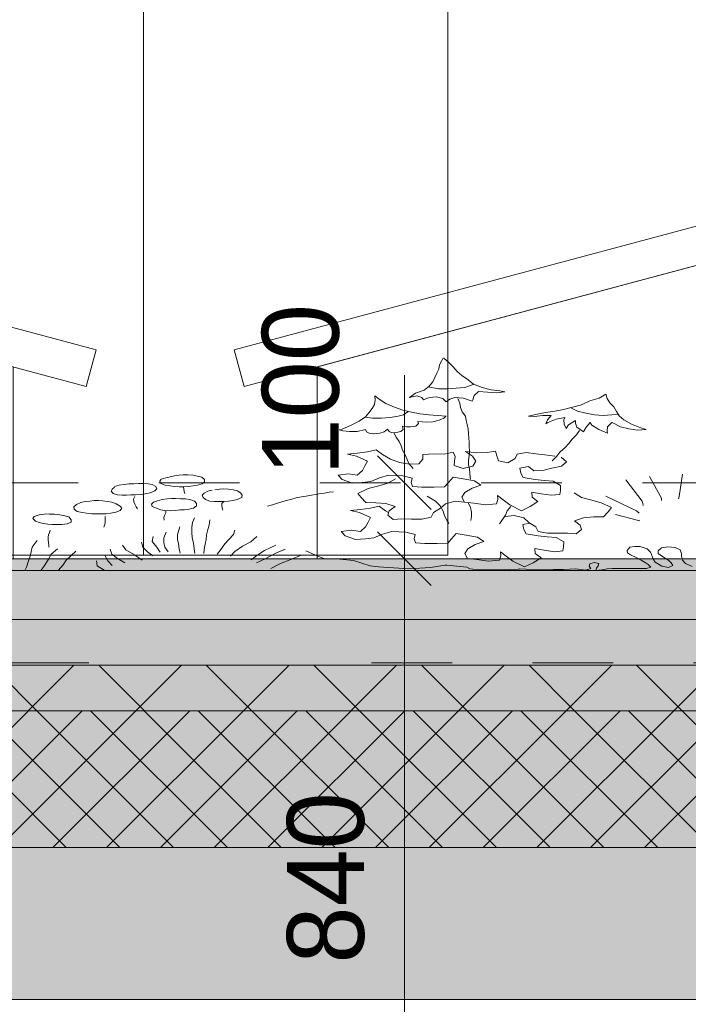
# Model space of a CAD drawing. Header units: millimetres. Extents: x -10538 to 13100, y -15694 to 32605.
# Tile 185 of 203: x 4509 to 5388, y 30014 to 31309. Entities that reach past the tile are written whole.
import ezdxf

# ---------------------------------------------------------------- set-up
doc = ezdxf.new("R2010")
doc.units = ezdxf.units.MM
doc.header["$LTSCALE"] = 100
doc.header["$PDMODE"] = 1
doc.header["$PDSIZE"] = -2
doc.linetypes.add('[LS] Type-1', pattern=[2.12, 1.06, -1.06])
doc.linetypes.add('VW-01 Short Dashed', pattern=[2.116125, 1.058062, -1.058062])
doc.layers.get('0').update_dxf_attribs({"lineweight": 5})
for name, color, linetype, lineweight in [('5', 7, 'Continuous', 18), ('Dimension', 7, 'Continuous', 9), ('Geen', 7, 'Continuous', 9), ('none', 7, 'Continuous', 13)]:
    doc.layers.add(name, color=color, linetype=linetype, lineweight=lineweight)
doc.styles.add('Century Gothic', font='Century-Gothic_9791.ttf')
doc.dimstyles.new('Arch_PUUUR', dxfattribs={"dimtxt": 101.056134, "dimasz": 70.693359, "dimexe": 100, "dimexo": 159, "dimgap": 100, "dimtad": 1, "dimdec": 4, "dimtxsty": 'Century Gothic', "dimblk": 'VW_SLASH', "dimblk1": 'VW_SLASH', "dimblk2": 'VW_SLASH', "dimcen": 0, "dimdle": 100, "dimazin": 0, "dimtfac": 0.8, "dimtdec": 4, "dimtix": 1, "dimtmove": 0, "dimatfit": 0, "dimldrblk": 'VW_SLASH-1', "dimfxl": 1, "dimfrac": 2, "dimtolj": 1, "dimarcsym": 0})

# ---------------------------------------------------------------- blocks, each defined once
blk = doc.blocks.new('Groep-8')
at = {"layer": '5', "color": 8, "lineweight": 5, "true_color": 0x777777, "transparency": 33554687, "flags": 128}
for points in [[(-1209.1, 199.4), (-50, 510), (-37.1, 461.7), (-1196.2, 151.1)], [(1196.2, 151.1), (37.1, 461.7), (50, 510), (1209.1, 199.4)], [(-37.1, 461.7), (37.1, 461.7), (1100, 176.9), (1100, -75.5), (-1100, -75.5), (-1100, 176.9)]]:
    blk.add_lwpolyline(points, close=True, dxfattribs=at)
blk = doc.blocks.new('pv paneel opzet')
at = {"layer": '5', "color": 8, "true_color": 0x777777, "transparency": 33554687}
blk.add_blockref('Groep-8', (0, 0), dxfattribs=at)
blk = doc.blocks.new('Groep-9')
at = {"layer": '5', "color": 7, "transparency": 33554687}
for p in [(3400, 30675.5), (6000, 30675.5)]:
    blk.add_blockref('pv paneel opzet', p, dxfattribs=at)
blk = doc.blocks.new('Groep-12')
at = {"layer": '5', "color": 73, "linetype": 'Continuous', "lineweight": 18, "true_color": 0x9faa7d}
for p, q in [((5292, 30658.2), (5324, 30649.8)), ((6221.4, 30584.3), (3614.5, 30584.3))]:
    blk.add_line(p, q, dxfattribs=at)
at = {"layer": '5', "color": 73, "linetype": 'Continuous', "lineweight": 18, "true_color": 0x9faa7d, "flags": 128}
for points in [[(5066.2, 30863.7), (5072.7, 30858.1), (5078.8, 30852.3), (5083.9, 30846.5), (5089.9, 30840.9), (5098.2, 30835.3), (5105.2, 30829.8), (5116.6, 30825.4), (5128.4, 30822.4), (5139.9, 30820.7), (5146.7, 30819.7), (5135.2, 30818.4), (5123.6, 30819.1), (5111.8, 30820.1), (5106.4, 30814.6), (5104.3, 30809), (5103.5, 30807.3), (5092, 30811.3), (5080.6, 30812.1), (5074.2, 30810.1), (5069.4, 30806.6), (5064.8, 30810.9), (5056.7, 30813), (5047.2, 30812.1), (5039.8, 30809.2), (5037.2, 30812.1), (5030.9, 30814.1), (5021.1, 30812.1), (5029.1, 30817.7), (5040.4, 30821.6), (5047.2, 30827.2), (5051.8, 30832.8), (5054.5, 30838.4), (5057.3, 30843.9), (5059.6, 30849.5), (5060.7, 30855.2), (5063.5, 30860.8), (5065.3, 30864.4)], [(5105.2, 30829.8), (5105.1, 30829.1), (5093.9, 30825.4), (5082.5, 30824.4), (5071, 30823.4), (5059.2, 30823.7), (5047.9, 30825.9), (5046.3, 30826.3)], [(5069.4, 30787.7), (5058, 30788.5), (5046.6, 30789.5), (5035.4, 30790.8), (5024, 30792.8), (5012.6, 30795.6), (5001.4, 30799.5), (4990.1, 30804.2), (4981.4, 30809.8), (4975.6, 30814.1), (4975.9, 30808.6), (4975, 30803.1), (4972.1, 30797.6), (4967.9, 30792), (4963.5, 30786.5), (4955.1, 30780.9), (4943.8, 30775.4), (4932.6, 30770.6), (4928.8, 30769.6), (4933.5, 30768.3), (4942.2, 30767.3), (4952.3, 30767.5), (4963.5, 30770.2), (4964.8, 30767), (4968.2, 30765.1), (4974.3, 30764.5), (4982.4, 30765), (4987.8, 30767.1), (4992.3, 30770.4), (4994.6, 30767.4), (4997.8, 30765.8), (5003.8, 30766), (5009.8, 30767.5), (5012.9, 30769.9), (5012.2, 30774.6), (5017.1, 30773.3), (5022.4, 30773.3), (5029.5, 30774.5), (5032.9, 30777.9), (5032.3, 30780.7), (5043.6, 30779.8), (5052, 30780.1), (5060.4, 30782.1), (5066.3, 30785.1), (5069, 30787.7)], [(5084.9, 30810.6), (5087.2, 30804.8), (5088.4, 30799), (5090.4, 30793.4), (5094.6, 30787.6), (5095.9, 30782), (5096.9, 30776.4), (5098.1, 30770.6), (5098.8, 30764.7), (5099.4, 30758.8), (5099.6, 30753.2), (5099.8, 30747.6), (5100, 30741.6), (5099.5, 30735.9), (5098.8, 30729.8), (5098.9, 30724.1), (5099.9, 30718.3), (5100.5, 30712.6), (5100.8, 30706.8), (5101.2, 30704.7)], [(5279.5, 30816.6), (5281.2, 30811), (5284.7, 30805.3), (5289.8, 30799.7), (5293.1, 30793.9), (5296.7, 30788.1), (5303.1, 30782.6), (5312.9, 30776.9), (5324.1, 30772.7), (5332.4, 30770.1), (5320.9, 30769.2), (5309.7, 30771), (5298.4, 30773.5), (5287.6, 30779), (5287.1, 30779.2), (5281.3, 30773.6), (5280.9, 30768), (5281.6, 30765.2), (5270.1, 30770.1), (5260.7, 30775.9), (5258.7, 30779), (5253.4, 30773.2), (5250.3, 30767.6), (5250.1, 30767.1), (5241.2, 30772.9), (5239.4, 30778.5), (5239.6, 30781.8), (5230.3, 30776.1), (5227.1, 30771.5), (5224.5, 30777), (5224, 30782.7), (5225.6, 30785.8), (5214.2, 30783.4), (5203, 30779.4), (5200.6, 30777.4), (5202.6, 30782.9), (5207.5, 30788.5), (5207.6, 30788.6), (5196.3, 30788.6), (5184.9, 30786.9), (5177.5, 30787.6), (5188.9, 30790.2), (5200.1, 30792.3), (5212.1, 30794.2), (5223.6, 30796.5), (5235.4, 30799.4), (5247.1, 30802.4), (5258.4, 30807.8), (5270.4, 30811.4), (5279.2, 30816.4)], [(5019.3, 30793.9), (5013.3, 30789.2), (5006.5, 30787.6), (4995.6, 30785.6), (4984.3, 30785), (4983.7, 30785), (4972.5, 30784.7), (4963.2, 30786.2)], [(5295.5, 30790.1), (5287, 30789.2), (5275.8, 30788.4), (5264.6, 30789.2), (5253.2, 30791.7), (5242, 30794.2), (5233.4, 30798.5)], [(5244.7, 30768.8), (5240.6, 30763.1), (5235, 30757.5), (5230.5, 30751.7), (5225.8, 30746.1), (5219.2, 30740.4), (5214.6, 30734.6), (5208.9, 30728.8)], [(5000.6, 30765.5), (5003.6, 30759.7), (5007.7, 30754.2), (5010.1, 30748.3), (5012.1, 30742.8), (5015.6, 30736.5), (5018, 30730.6), (5020.5, 30725.1), (5026.1, 30718.7)], [(5220.7, 30733.7), (5227.4, 30727.6), (5220.8, 30721.9), (5208.4, 30719.1), (5196.5, 30716.1), (5184.7, 30715.7), (5177.5, 30721.5), (5166.2, 30719.3), (5167.5, 30712.7), (5170.5, 30706.8), (5186.4, 30704.1), (5198.1, 30702.9), (5209.9, 30702), (5219.8, 30696.4), (5219.5, 30689.8), (5218.8, 30684.3), (5207.5, 30683.4), (5194.2, 30685.3), (5182, 30687.5), (5182.3, 30681), (5190.1, 30675.4), (5179.7, 30668.6), (5168.3, 30663.2), (5153.1, 30671), (5144.2, 30677.6), (5137, 30683.2), (5137.3, 30677.7), (5135.5, 30672.2), (5121, 30671), (5105.6, 30673), (5093.3, 30674.2), (5089.8, 30680.8), (5093.8, 30687.1), (5103.7, 30692.7), (5115, 30696.6), (5106.7, 30702.5), (5091.8, 30705.2), (5078.6, 30707.2), (5072.4, 30700.4), (5067.4, 30694.7), (5053.5, 30694), (5037.4, 30694.2), (5025.2, 30694.8), (5023.2, 30700.3), (5024.5, 30705.9), (5012.3, 30709.1), (4993.7, 30710.1), (4981.8, 30706.5), (4970.4, 30701.4), (4959.1, 30700.4), (4946.2, 30699.5), (4932.5, 30704.4), (4927.4, 30709.9), (4940.8, 30711.6), (4952.5, 30709.7), (4959.2, 30716.2), (4962.6, 30722.2), (4966.1, 30728.2), (4951.3, 30734.7), (4939.7, 30737.7), (4952.6, 30738.9), (4966, 30740.6), (4977.3, 30743.1), (4985.6, 30737.3), (4996.1, 30730.9), (5008.2, 30726.5), (5021, 30724.6), (5033.3, 30724.7), (5038.9, 30731), (5038.6, 30737.3), (5053.6, 30738.2), (5066.9, 30737.6), (5078.8, 30740.1), (5081.2, 30734.3), (5080.4, 30728.2), (5079.7, 30722.7), (5091.8, 30718.9), (5104.3, 30721.9), (5108.2, 30728.2), (5104.2, 30734.8), (5094.9, 30741.2), (5109.7, 30739.3), (5123.1, 30739.7), (5134.4, 30741.7), (5135.8, 30735.3), (5138.2, 30728.7), (5150.4, 30726), (5160.2, 30731.7), (5162.6, 30737.7), (5174.4, 30739.7), (5187.2, 30738), (5198.9, 30736.8), (5212.2, 30735.1)], [(4724.1, 30710.5), (4730, 30710.2), (4736.4, 30709.7), (4742.3, 30708.8), (4748.1, 30707.1), (4751.7, 30704.3), (4751.5, 30701.2), (4748.5, 30698.4), (4742.5, 30696.9), (4736.8, 30695.9), (4730.9, 30695), (4724.3, 30694.5), (4718.6, 30694.5), (4712.2, 30694.9), (4706.6, 30695.8), (4700, 30696.8), (4694.5, 30698.9), (4693.1, 30701.9), (4694.6, 30704.7), (4700.7, 30706.5), (4706.4, 30707.8), (4712.3, 30709.1), (4718.1, 30709.9), (4723.8, 30710.3)], [(5093.3, 30674.2), (5081.1, 30675.6), (5068.7, 30672.3), (5062, 30666.3), (5052.7, 30660.6), (5049.8, 30654.6), (5037.4, 30652.1), (5024, 30652.2), (5011.2, 30652.3), (4999.9, 30651.4), (4992.7, 30657.2), (4994.5, 30663), (5002.2, 30668.7), (4990.1, 30672.5), (4976.8, 30673.7), (4963.9, 30673.8), (4957.8, 30680.4), (4953.2, 30686), (4966.8, 30692.2), (4980.8, 30696), (4992.7, 30699.3), (5002.6, 30705.3)], [(5305.6, 30703.6), (5327.2, 30675.8), (5327.9, 30672.8), (5328.2, 30669.9)], [(5336.6, 30708), (5352.4, 30679.6), (5352.4, 30676.6)], [(5380.1, 30711.1), (5375.6, 30681.7), (5374.7, 30678.7)], [(4633.3, 30694.9), (4639.7, 30696.7), (4646.1, 30697.7), (4652.1, 30698.4), (4658.9, 30698.7), (4665.3, 30699), (4671.7, 30699), (4677.6, 30698.5), (4683.1, 30697.5), (4687.9, 30694.8), (4689.1, 30691.8), (4686.3, 30689.1), (4680.2, 30686.8), (4673.7, 30685.3), (4667.5, 30684.7), (4661.2, 30684.2), (4654.8, 30683.9), (4649.1, 30683.8), (4643.3, 30683.8), (4637.5, 30684.2), (4631.8, 30686), (4629, 30688.7), (4630.3, 30691.6), (4633.3, 30694.3)], [(4724.3, 30694.5), (4724.4, 30691.3), (4724.9, 30688.5), (4725.9, 30685.7)], [(4765.3, 30690.6), (4771.2, 30691.7), (4777.1, 30691.8), (4783.2, 30691.6), (4789.3, 30690.8), (4795, 30689.2), (4799.3, 30686.4), (4801.1, 30683.4), (4800.7, 30680.6), (4794.8, 30677.8), (4789.1, 30676.6), (4783.4, 30675.9), (4777, 30675.4), (4770.9, 30675.3), (4764.9, 30675.4), (4758.8, 30675.9), (4753.2, 30677.8), (4749.9, 30680.6), (4748.8, 30683.5), (4751.1, 30686.2), (4756.2, 30689), (4761.9, 30690)], [(4611.9, 30676.7), (4617.8, 30676.1), (4624, 30675.3), (4629.8, 30674.2), (4635.4, 30672.1), (4640.7, 30669.1), (4642.9, 30666.3), (4640.9, 30663.5), (4635.1, 30661.4), (4628.5, 30659.8), (4622.1, 30659.2), (4616.3, 30659), (4610.1, 30659), (4603.7, 30659.2), (4596.4, 30659.9), (4590.7, 30660.6), (4584.5, 30662.2), (4580.3, 30665.3), (4579.8, 30668.3), (4583.6, 30671.5), (4589.2, 30673.9), (4594.8, 30675.1), (4600.9, 30675.8), (4606.5, 30676.4), (4612.2, 30676.5)], [(4660.1, 30681.7), (4658.4, 30678.4), (4658.6, 30674.9), (4659.9, 30671.7), (4661.9, 30668.3), (4663.7, 30665.5)], [(4701.7, 30663.5), (4707.6, 30663.2), (4713.6, 30663.6), (4719.3, 30664.1), (4725.3, 30664.5), (4731.2, 30665.2), (4737.1, 30666.6), (4741.2, 30669.7), (4741, 30672.7), (4738.4, 30675.7), (4732.5, 30677.9), (4726.6, 30678.6), (4720.3, 30679), (4713.7, 30679.2), (4708.1, 30679.3), (4702.5, 30678.7), (4696.2, 30677.8), (4690.1, 30676.2), (4684.5, 30674.6), (4682.2, 30671.6), (4682.9, 30668.8), (4688.6, 30666.4), (4694.2, 30664.3), (4700.7, 30663.2), (4700.9, 30660.2), (4698.9, 30656.9), (4698.4, 30653.7), (4698.6, 30650.7)], [(4921.3, 30687.8), (4915.7, 30687.5), (4909.4, 30686.2), (4901.8, 30685.3), (4892.4, 30683.8), (4885.5, 30682.5), (4879.2, 30681.3), (4872.3, 30680), (4866.6, 30678.5), (4857.8, 30676.3), (4849, 30673.5), (4840.9, 30671.1), (4834.6, 30669.2)], [(5044.4, 30682.3), (5055.2, 30675.6), (5061.6, 30669.4), (5065.4, 30662.6), (5067.4, 30656.4), (5070.1, 30650.6), (5072.7, 30646.2)], [(5146.8, 30655.5), (5159, 30656.9), (5171.4, 30653.6), (5178.1, 30647.6), (5187.4, 30641.9), (5190.3, 30635.9), (5202.7, 30633.4), (5216, 30633.5), (5228.9, 30633.6), (5240.1, 30632.7), (5247.4, 30638.6), (5245.6, 30644.3), (5237.9, 30650), (5250, 30653.8), (5263.3, 30655), (5276.1, 30655.1), (5282.3, 30661.8), (5286.9, 30667.3), (5273.3, 30673.5), (5259.2, 30677.3), (5247.4, 30680.6), (5237.5, 30686.6)], [(5279.1, 30682.5), (5319.8, 30663.1), (5323.3, 30659.8)], [(4777, 30675.4), (4774.3, 30672.7), (4774.5, 30669.8), (4774.8, 30666.9), (4775.7, 30663.9)], [(5179.2, 30646.9), (5170.2, 30645.2), (5171.6, 30638.6), (5174.6, 30632.7), (5190.5, 30630), (5202.2, 30628.8), (5213.9, 30627.9), (5223.9, 30622.3), (5223.6, 30615.7), (5222.9, 30610.2), (5211.6, 30609.2), (5198.3, 30611.2), (5186.1, 30613.4), (5186.4, 30606.9), (5194.2, 30601.3), (5183.8, 30594.5), (5172.3, 30589.1), (5157.1, 30596.9), (5148.3, 30603.5), (5141, 30609.1), (5141.4, 30603.6), (5139.5, 30598.1), (5125.1, 30596.9), (5109.6, 30598.9), (5097.4, 30600.1), (5093.9, 30606.7), (5097.9, 30612.9), (5107.7, 30618.6), (5119.1, 30622.5), (5110.8, 30628.3), (5095.9, 30631.1), (5082.6, 30633.1), (5076.5, 30626.3), (5071.5, 30620.6), (5057.5, 30619.9), (5041.5, 30620.1), (5029.2, 30620.7), (5027.3, 30626.2), (5028.6, 30631.8), (5016.4, 30635), (4997.8, 30636), (4985.9, 30632.4), (4974.4, 30627.3), (4963.2, 30626.3), (4950.3, 30625.4), (4936.6, 30630.3), (4931.5, 30635.8), (4944.9, 30637.5), (4956.6, 30635.6), (4963.3, 30642.1), (4966.7, 30648.1), (4970.1, 30654.1), (4955.4, 30660.6), (4943.8, 30663.6), (4956.6, 30664.8), (4970.1, 30666.5), (4981.4, 30669), (4989.7, 30663.2), (4993.8, 30660.7)], [(5098.9, 30673.1), (5101.5, 30667.4), (5102.8, 30661.2), (5102.8, 30655.7), (5101.7, 30650.1)], [(5154.2, 30668.6), (5149.6, 30663), (5147.4, 30657.5), (5143.3, 30651.7), (5139.5, 30646)], [(4548.1, 30658.7), (4554.7, 30658.6), (4561.3, 30657.6), (4568.3, 30656.4), (4573.2, 30655), (4576.5, 30651.2), (4576.2, 30648.2), (4571, 30646), (4564.2, 30644.9), (4557.4, 30644.9), (4551.6, 30645.1), (4545.9, 30645.5), (4539.4, 30646.4), (4534.5, 30647.8), (4529.5, 30649.6), (4525.8, 30652.8), (4527.6, 30655.6), (4534.3, 30657.6), (4541.4, 30658.4), (4547.7, 30658.9)], [(4621.1, 30655.6), (4620.9, 30646.9), (4620.3, 30644.1), (4619.5, 30641.3)], [(4738.6, 30654), (4735.9, 30647.5), (4735.1, 30641.3), (4735, 30634.6), (4735.5, 30627.9), (4737.1, 30620.5), (4738.3, 30613), (4739.1, 30606.9)], [(4758.6, 30651.3), (4757.8, 30644.1), (4756.1, 30638.5), (4754.3, 30631.3), (4753.7, 30625.4), (4752.5, 30619), (4751.3, 30612.4), (4750.6, 30606.8)], [(4548.9, 30637.4), (4547.9, 30634.4), (4546.8, 30631.3), (4546.2, 30628.2), (4546.1, 30624.5), (4546.6, 30621.3), (4547.1, 30618.2), (4547.1, 30615)], [(4719.1, 30642), (4716.1, 30632), (4716, 30625.3), (4717.6, 30619.7), (4718.5, 30613), (4719.5, 30607.4)], [(4791.4, 30637.7), (4789.6, 30631.9), (4783.5, 30625.3), (4778.5, 30619.7), (4773, 30612.3), (4768.5, 30606.1)], [(4531.7, 30623.9), (4525.3, 30615.4), (4523.9, 30609.2), (4522.5, 30603.3), (4520.5, 30597.2), (4517.5, 30588.9), (4515.4, 30584.3)], [(4684, 30629.2), (4683.1, 30622.8), (4689, 30615), (4693.2, 30608.6)], [(4701.4, 30634.8), (4698.2, 30627.3), (4698.1, 30621.4), (4699.6, 30615), (4703.8, 30608.9)], [(4820.6, 30629.2), (4812.7, 30622.2), (4801.8, 30616.4), (4791.4, 30609.5), (4785.8, 30603.4)], [(5393, 30589.8), (5383.9, 30593.9), (5380.2, 30597.9), (5378.9, 30603.3), (5378.9, 30606.4), (5376.8, 30611.5), (5370.3, 30614.9), (5360.9, 30615.7), (5352.6, 30614.4), (5347.9, 30610.4), (5347.9, 30606.9), (5353.6, 30602.9), (5362.2, 30597.5), (5365.1, 30594.5), (5367.4, 30591.1), (5361.7, 30588.6), (5352.8, 30590.4), (5344.2, 30595.4), (5341.9, 30598.8), (5340.6, 30602), (5339.5, 30605.4), (5338.2, 30608.7), (5333.8, 30613.2), (5324.4, 30615.9), (5317.3, 30616.2), (5310.8, 30615.1), (5307.2, 30610.6), (5307.7, 30607.8), (5311.9, 30604.9), (5319.9, 30601.1), (5325.7, 30598.2), (5330.9, 30595.2), (5335.1, 30592.2), (5338.5, 30588.8), (5332.7, 30587.1), (5325.4, 30587), (5317.3, 30587), (5310, 30587), (5300.6, 30587), (5293.6, 30587), (5287.8, 30587), (5281.1, 30586.5), (5274, 30585.2), (5266.2, 30584.7), (5267, 30587.5), (5269.1, 30590.5), (5270.1, 30593.8), (5264.1, 30595.1), (5258.4, 30593.3), (5257.6, 30590.4), (5259.7, 30587.1), (5252.6, 30585)], [(4558.4, 30613.1), (4550.3, 30605.9), (4546.2, 30598.5), (4540.5, 30589.8), (4536.5, 30584.3)], [(4627.5, 30612.6), (4629.7, 30606.2), (4637.2, 30600.3), (4646.8, 30594.4)], [(4627.5, 30612.6), (4629.7, 30606.2), (4637.2, 30600.3), (4646.8, 30594.4)], [(4644.1, 30618), (4648.2, 30611.5), (4659.5, 30605), (4669.7, 30598.3)], [(4669, 30621.7), (4670.5, 30615.4), (4676.9, 30609.2), (4683.9, 30603.6)], [(4845.6, 30618), (4830.4, 30611), (4820.6, 30604.3), (4812.9, 30598.5)], [(4857.6, 30612.4), (4845.6, 30607.2), (4831.3, 30600), (4819.9, 30594.5)], [(4582.4, 30610.1), (4569.7, 30598.3), (4565.8, 30591.8), (4559.4, 30584.3)], [(4620.8, 30604.7), (4624.6, 30597.3), (4630.4, 30590.9)], [(4620.8, 30604.7), (4624.6, 30597.3), (4630.4, 30590.9)], [(4878.1, 30604.4), (4865, 30599.1), (4851.8, 30593.5), (4838.7, 30587.2)], [(5252.6, 30585), (5239.7, 30586.9), (5231.8, 30586.1), (5223.6, 30585.8), (5210.7, 30585.8), (5195.8, 30585.5), (5176.1, 30586), (5174, 30586.2), (5165.5, 30586.9), (5164.8, 30586.3), (5152.2, 30585.6), (5104.4, 30586.1), (5100.4, 30586.5), (5096.4, 30589), (5070.1, 30591.7), (5068, 30591.7), (5049, 30588.6), (5020.2, 30586.7), (4980.4, 30589.1), (4969.5, 30590.6), (4947.5, 30597.6), (4929.6, 30599.2), (4910.1, 30600), (4901.5, 30603.1), (4884.9, 30610.4)], [(4609.6, 30597.1), (4610.4, 30590.5), (4619.6, 30584.9)], [(4609.6, 30597.1), (4610.4, 30590.5), (4619.6, 30584.9)]]:
    blk.add_lwpolyline(points, dxfattribs=at)
blk = doc.blocks.new('Groep-13')
at = {"layer": '5', "color": 73, "true_color": 0x9faa7d}
blk.add_blockref('Groep-12', (0, 0), dxfattribs=at)
blk = doc.blocks.new('Groep-16')
at = {"layer": '5', "color": 73, "true_color": 0x9faa7d, "transparency": 33554687}
blk.add_blockref('Groep-13', (0, 0), dxfattribs=at)
blk = doc.blocks.new('Groep-17')
at = {"layer": '5', "color": 73, "true_color": 0x9faa7d, "transparency": 33554687}
blk.add_blockref('Groep-16', (0, 0), dxfattribs=at)
blk = doc.blocks.new('Groep-18')
at = {"layer": '5', "color": 73, "true_color": 0x9faa7d, "transparency": 33554687}
blk.add_blockref('Groep-17', (0, 0), dxfattribs=at)
blk = doc.blocks.new('Groep-43')
at = {"layer": 'Geen', "linetype": 'Continuous', "lineweight": 0, "true_color": 0xccbf7a, "transparency": 33554595}
blk.add_hatch(color=43, dxfattribs=at).paths.add_polyline_path([(-121.5, 30600), (9692.7, 30600), (9692.7, 30520), (-121.5, 30520)])
at = {"layer": 'Geen', "linetype": 'Continuous', "lineweight": 0, "true_color": 0x2bffff, "transparency": 33554687}
blk.add_hatch(color=4, dxfattribs=at).paths.add_polyline_path([(-630.7, 30520), (10192.7, 30520), (10192.7, 30460), (-630.7, 30460)])
at = {"layer": 'Geen', "color": 7, "linetype": 'Continuous', "lineweight": 9, "transparency": 33554687, "flags": 128}
for points in [[(-121.5, 30600), (9692.7, 30600), (9692.7, 30520), (-121.5, 30520)], [(-630.7, 30520), (10192.7, 30520), (10192.7, 30460), (-630.7, 30460)]]:
    blk.add_lwpolyline(points, close=True, dxfattribs=at)
blk = doc.blocks.new('VW_SLASH')
at = {"color": 0, "linetype": 'ByBlock', "lineweight": -2, "transparency": 16777216}
blk.add_line((1.415, 0), (-1, 0), dxfattribs=at)
at = {"color": 0, "linetype": 'Continuous', "lineweight": 20, "transparency": 16777216, "flags": 128}
blk.add_lwpolyline([(0.5, 0.5), (-0.5, -0.5)], dxfattribs=at)
blk = doc.blocks.new('*D127')
at = {"layer": 'Defpoints', "color": 0, "transparency": 33554687}
for p in [(4520, 30700), (5014.4, 30700), (4570, 30600)]:
    blk.add_point(p, dxfattribs=at)
at = {"layer": 'Dimension', "color": 0, "linetype": 'Continuous', "lineweight": -2, "transparency": 33554687}
for p, q in [((5014.4, 30770.7), (5014.4, 30841.4)), ((5014.4, 30600), (5014.4, 30700)), ((5014.4, 30529.3), (5014.4, 30458.6))]:
    blk.add_line(p, q, dxfattribs=at)
at = {"layer": 'Dimension', "color": 0, "lineweight": -2, "xscale": 70.693359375, "yscale": 70.693359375, "zscale": 70.693359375}
for p, rotation in [((5014.4, 30700), 270), ((5014.4, 30600), 90)]:
    blk.add_blockref('VW_SLASH', p, dxfattribs=dict(at, rotation=rotation))
at = {"layer": 'Dimension', "color": 0, "lineweight": 5, "transparency": 33554687, "insert": (4878.4, 30822.3), "char_height": 101.06, "attachment_point": 5, "rotation": 90, "style": 'Century Gothic'}
blk.add_mtext('\\A1;100', dxfattribs=at)
blk = doc.blocks.new('VW_SLASH-1')
at = {"color": 0, "linetype": 'ByBlock', "lineweight": -2, "transparency": 16777216}
blk.add_line((1.415, 0), (-1, 0), dxfattribs=at)
at = {"color": 0, "linetype": 'Continuous', "lineweight": 20, "transparency": 16777216, "flags": 128}
blk.add_lwpolyline([(0.751, 0.751), (-0.751, -0.751)], dxfattribs=at)
blk = doc.blocks.new('*D128')
at = {"layer": 'Defpoints', "color": 0, "transparency": 33554687}
for p in [(4570, 30600), (5014.4, 30600), (5302.6, 29760)]:
    blk.add_point(p, dxfattribs=at)
at = {"layer": 'Dimension', "color": 0, "linetype": 'Continuous', "lineweight": -2, "transparency": 33554687}
blk.add_line((5014.4, 29830.7), (5014.4, 30529.3), dxfattribs=at)
at = {"layer": 'Dimension', "color": 0, "lineweight": -2, "xscale": 70.693359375, "yscale": 70.693359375, "zscale": 70.693359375}
for p, rotation in [((5014.4, 30600), 90), ((5014.4, 29760), 270)]:
    blk.add_blockref('VW_SLASH', p, dxfattribs=dict(at, rotation=rotation))
at = {"layer": 'Dimension', "color": 0, "lineweight": 5, "transparency": 33554687, "insert": (4911.4, 30180), "char_height": 101.06, "attachment_point": 5, "rotation": 90, "style": 'Century Gothic'}
blk.add_mtext('\\A1;840', dxfattribs=at)
blk = doc.blocks.new('Groep-72')
at = {"layer": '5', "color": 251, "lineweight": 5, "true_color": 0x555555, "transparency": 33554687, "flags": 128}
for points in [[(4271.5, 31904.6), (4671.5, 31904.6), (4671.5, 30604.6), (4271.5, 30604.6)], [(4671.5, 31904.6), (5071.5, 31904.6), (5071.5, 30604.6), (4671.5, 30604.6)]]:
    blk.add_lwpolyline(points, close=True, dxfattribs=at)
blk = doc.blocks.new('Groep-73')
at = {"layer": '5', "color": 251, "true_color": 0x555555, "transparency": 33554687}
blk.add_blockref('Groep-72', (0, 0), dxfattribs=at)
blk = doc.blocks.new('Groep-92')
at = {"layer": 'Geen', "linetype": 'Continuous', "lineweight": 0, "true_color": 0xe6ffe6, "transparency": 33554687}
blk.add_hatch(color=7, dxfattribs=at).paths.add_polyline_path([(-675.7, 30400), (10246.9, 30400), (10246.9, 30220), (-675.7, 30220)])
at = {"layer": 'Geen', "linetype": 'Continuous', "lineweight": 5, "true_color": 0x777777, "transparency": 33554687}
h = blk.add_hatch(dxfattribs=at)
h.set_pattern_fill('#isolatie', color=8, style=0, pattern_type=2)
h.set_pattern_definition([(45, (2.866, 2.646), (-35.35534, 35.35534), []), (135, (-5.733, 5.733), (-35.35534, -35.35534), [])])
h.paths.add_polyline_path([(-675.7, 30400), (10246.9, 30400), (10246.9, 30220), (-675.7, 30220)])
at = {"layer": 'Geen', "linetype": 'Continuous', "lineweight": 0, "true_color": 0xcccccc, "transparency": 33554687}
blk.add_hatch(color=254, dxfattribs=at).paths.add_polyline_path([(-798.9, 30220), (10370, 30220), (10370, 30020), (-798.9, 30020)])
at = {"layer": 'none', "linetype": 'Continuous', "lineweight": 0, "true_color": 0xeeeeee, "transparency": 33554687}
blk.add_hatch(color=7, dxfattribs=at).paths.add_polyline_path([(-675.7, 30460), (10246.9, 30460), (10246.9, 30400), (-675.7, 30400)])
at = {"layer": 'none', "linetype": 'Continuous', "lineweight": 5, "true_color": 0x555555, "transparency": 33554687}
h = blk.add_hatch(dxfattribs=at)
h.set_pattern_fill('Isolatie1-1', color=251, style=0, pattern_type=2)
h.set_pattern_definition([(45, (1.43, 1.32), (-70.71068, 70.71068), [])])
h.paths.add_polyline_path([(-675.7, 30460), (10246.9, 30460), (10246.9, 30400), (-675.7, 30400)])
at = {"layer": 'none', "linetype": 'Continuous', "lineweight": 5, "true_color": 0x777777, "transparency": 33554687}
h = blk.add_hatch(dxfattribs=at)
h.set_pattern_fill('Isolatie1', color=8, style=0, pattern_type=2)
h.set_pattern_definition([(135, (-2.87, 2.87), (-70.71068, -70.71068), [])])
h.paths.add_polyline_path([(-675.7, 30460), (10246.9, 30460), (10246.9, 30400), (-675.7, 30400)])
at = {"color": 5, "linetype": 'VW-01 Short Dashed', "lineweight": 5, "true_color": 0x0000ff, "transparency": 33554687, "flags": 128}
for points in [[(4599.8, 30463), (-666.4, 30463), (-666.4, 30683), (-925.9, 30683), (-925.9, 30604.4)], [(4971.4, 30463), (10237.5, 30463), (10237.5, 30683), (10497, 30683), (10497, 30604.4)]]:
    blk.add_lwpolyline(points, dxfattribs=at)
at = {"layer": '5', "color": 22, "linetype": '[LS] Type-1', "lineweight": 5, "true_color": 0xdd1d1d, "transparency": 33554687}
blk.add_line((-7816.5, 30700), (13100, 30700), dxfattribs=at)
at = {"layer": 'Geen', "color": 7, "linetype": 'Continuous', "lineweight": 9, "transparency": 33554687, "flags": 128}
for points in [[(-675.7, 30400), (10246.9, 30400), (10246.9, 30220), (-675.7, 30220)], [(-798.9, 30220), (10370, 30220), (10370, 30020), (-798.9, 30020)], [(-675.7, 30020), (10240, 30020), (10240, 29770), (-675.7, 29770)]]:
    blk.add_lwpolyline(points, close=True, dxfattribs=at)
at = {"layer": 'none', "color": 7, "linetype": 'Continuous', "lineweight": 9, "transparency": 33554687, "flags": 128}
blk.add_lwpolyline([(-675.7, 30460), (10246.9, 30460), (10246.9, 30400), (-675.7, 30400)], close=True, dxfattribs=at)
at = {"layer": '5', "color": 7, "transparency": 33554687}
for name in ['Groep-9', 'Groep-18', 'Groep-43']:
    blk.add_blockref(name, (0, 0), dxfattribs=at)
at = {"layer": 'Dimension', "color": 5, "linetype": 'Continuous', "lineweight": 5, "true_color": 0x0000ff, "transparency": 33554687}
dim = blk.add_linear_dim(base=(5014.4, 30700), p1=(4570, 30600), p2=(4520, 30700), angle=270, dimstyle='Arch_PUUUR', override={"dimgap": 50, "dimdec": 0, "dimpost": '<>', "dimtxsty": 'Century Gothic', "dimse1": 1, "dimse2": 1, "dimtix": 0, "dimtmove": 2}, dxfattribs=at)
dim.commit()
dim.dimension.update_dxf_attribs({"geometry": '*D127', "text_midpoint": (4878.4, 30822.3), "dimtype": 160})
dim = blk.add_linear_dim(base=(5014.4, 30600), p1=(5302.6, 29760), p2=(4570, 30600), angle=270, dimstyle='Arch_PUUUR', override={"dimgap": 50, "dimdec": 0, "dimpost": '<>', "dimtxsty": 'Century Gothic', "dimse1": 1, "dimse2": 1, "dimtmove": 2}, dxfattribs=at)
dim.commit()
dim.dimension.update_dxf_attribs({"geometry": '*D128', "text_midpoint": (4911.4, 30180)})
at = {"layer": 'none', "color": 7, "transparency": 33554687}
blk.add_blockref('Groep-73', (0, 0), dxfattribs=at)

msp = doc.modelspace()

# ---------------------------------------------------------------- block references
at = {"layer": 'none', "color": 7}
msp.add_blockref('Groep-92', (0, 0), dxfattribs=at)

doc.saveas('drawing.dxf')
